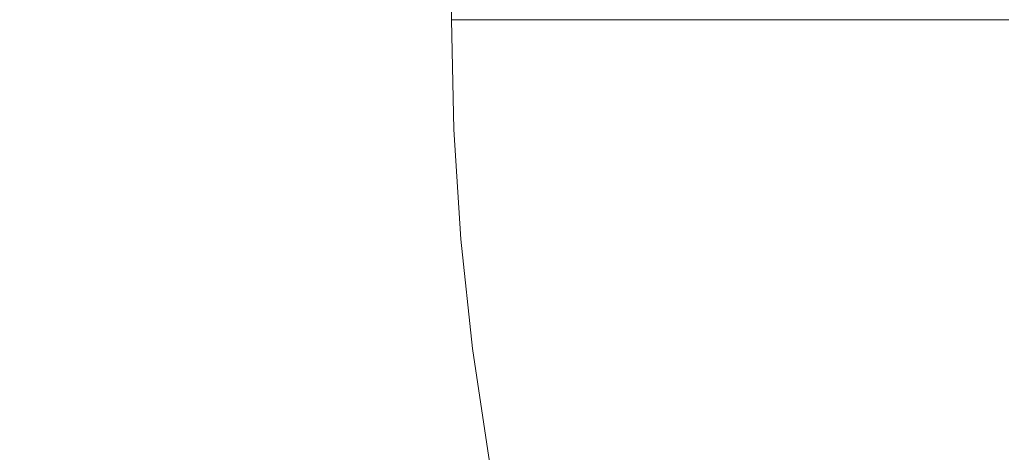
# Model space of a CAD drawing. Header units: centimetres. Extents: x -26.3 to 27.5, y 4.2 to 67.9.
# Tile 118 of 256: x -8.3366 to -8.2225, y 4.6501 to 4.7002. Entities that reach past the tile are written whole.
import ezdxf

# ---------------------------------------------------------------- set-up
doc = ezdxf.new("R2010")
doc.units = ezdxf.units.CM
doc.header["$LTSCALE"] = 2.54
doc.layers.add('Lucido design-1', color=7, linetype='Continuous')

# ---------------------------------------------------------------- blocks, each defined once
blk = doc.blocks.new('Gruppo-2-1')
at = {"color": 7, "linetype": 'Continuous', "lineweight": 9}
for points in [[(-25.98654, 5.90021, -1111.01416), (-25.98654, 4.30021, -1111.01416), (27.11346, 4.30021, -1111.01416), (27.11346, 5.90021, -1111.01416)], [(-25.98654, 5.90021, -1147.11416), (-25.98654, 4.30021, -1147.11416), (27.11346, 4.30021, -1147.11416), (27.11346, 5.90021, -1147.11416)]]:
    blk.add_3dface(points, dxfattribs=at)
for points, invisible_edges in [([(-25.98654, 4.30021, -1111.81416), (-25.98654, 5.90021, -1111.81416), (-8.28654, 5.90021, -1111.81416), (-8.28654, 4.70021, -1111.81416)], 8), ([(-25.98654, 4.30021, -1147.91416), (-25.98654, 5.90021, -1147.91416), (-8.28654, 5.90021, -1147.91416), (-8.28654, 4.70021, -1147.91416)], 8), ([(-8.28654, 4.70021, -1111.81416), (-8.28627, 4.68748, -1111.81416), (-25.98654, 4.30021, -1111.81416)], 10), ([(-8.28654, 4.70021, -1147.91416), (-8.28627, 4.68748, -1147.91416), (-25.98654, 4.30021, -1147.91416)], 10), ([(-8.28627, 4.68748, -1111.81416), (-8.28654, 4.70021, -1111.81416), (-8.28457, 4.70021, -1111.81412)], 8), ([(-8.28627, 4.68748, -1147.91416), (-8.28654, 4.70021, -1147.91416), (-8.28457, 4.70021, -1147.91412)], 8), ([(-8.28457, 4.70021, -1111.81412), (-8.28218, 4.70021, -1111.81407), (-8.28191, 4.68766, -1111.81407), (-8.28627, 4.68748, -1111.81416)], 14), ([(-8.28457, 4.70021, -1147.91412), (-8.28218, 4.70021, -1147.91407), (-8.28191, 4.68766, -1147.91407), (-8.28627, 4.68748, -1147.91416)], 14), ([(-8.28191, 4.68766, -1111.81407), (-8.28218, 4.70021, -1111.81407), (-8.28058, 4.70021, -1111.81397)], 9), ([(-8.28191, 4.68766, -1147.91407), (-8.28218, 4.70021, -1147.91407), (-8.28058, 4.70021, -1147.91397)], 9), ([(-8.28058, 4.70021, -1111.81397), (-8.27805, 4.70021, -1111.8138), (-8.27778, 4.68784, -1111.8138), (-8.28191, 4.68766, -1111.81407)], 14), ([(-8.28058, 4.70021, -1147.91397), (-8.27805, 4.70021, -1147.9138), (-8.27778, 4.68784, -1147.9138), (-8.28191, 4.68766, -1147.91407)], 14), ([(-8.27778, 4.68784, -1111.8138), (-8.27805, 4.70021, -1111.8138), (-8.27659, 4.70021, -1111.81365)], 9), ([(-8.27778, 4.68784, -1147.9138), (-8.27805, 4.70021, -1147.9138), (-8.27659, 4.70021, -1147.91365)], 9), ([(-8.27659, 4.70021, -1111.81365), (-8.27393, 4.70021, -1111.81337), (-8.27367, 4.68801, -1111.81337), (-8.27778, 4.68784, -1111.8138)], 14), ([(-8.27659, 4.70021, -1147.91365), (-8.27393, 4.70021, -1147.91337), (-8.27367, 4.68801, -1147.91337), (-8.27778, 4.68784, -1147.9138)], 14), ([(-8.27367, 4.68801, -1111.81337), (-8.27393, 4.70021, -1111.81337), (-8.27262, 4.70021, -1111.81317)], 9), ([(-8.27367, 4.68801, -1147.91337), (-8.27393, 4.70021, -1147.91337), (-8.27262, 4.70021, -1147.91317)], 9), ([(-8.27262, 4.70021, -1111.81317), (-8.26984, 4.70021, -1111.81276), (-8.26959, 4.68819, -1111.81276), (-8.27367, 4.68801, -1111.81337)], 14), ([(-8.27262, 4.70021, -1147.91317), (-8.26984, 4.70021, -1147.91276), (-8.26959, 4.68819, -1147.91276), (-8.27367, 4.68801, -1147.91337)], 14), ([(-8.26959, 4.68819, -1111.81276), (-8.26984, 4.70021, -1111.81276), (-8.26866, 4.70021, -1111.81254)], 9), ([(-8.26959, 4.68819, -1147.91276), (-8.26984, 4.70021, -1147.91276), (-8.26866, 4.70021, -1147.91254)], 9), ([(-8.26866, 4.70021, -1111.81254), (-8.26578, 4.70021, -1111.81199), (-8.26553, 4.68836, -1111.81199), (-8.26959, 4.68819, -1111.81276)], 14), ([(-8.26866, 4.70021, -1147.91254), (-8.26578, 4.70021, -1147.91199), (-8.26553, 4.68836, -1147.91199), (-8.26959, 4.68819, -1147.91276)], 14), ([(-8.26553, 4.68836, -1111.81199), (-8.26578, 4.70021, -1111.81199), (-8.26473, 4.70021, -1111.81174)], 9), ([(-8.26553, 4.68836, -1147.91199), (-8.26578, 4.70021, -1147.91199), (-8.26473, 4.70021, -1147.91174)], 9), ([(-8.26473, 4.70021, -1111.81174), (-8.26177, 4.70021, -1111.81105), (-8.26152, 4.68853, -1111.81105), (-8.26553, 4.68836, -1111.81199)], 14), ([(-8.26473, 4.70021, -1147.91174), (-8.26177, 4.70021, -1147.91105), (-8.26152, 4.68853, -1147.91105), (-8.26553, 4.68836, -1147.91199)], 14), ([(-8.26152, 4.68853, -1111.81105), (-8.26177, 4.70021, -1111.81105), (-8.26083, 4.70021, -1111.81079)], 9), ([(-8.26152, 4.68853, -1147.91105), (-8.26177, 4.70021, -1147.91105), (-8.26083, 4.70021, -1147.91079)], 9), ([(-8.26083, 4.70021, -1111.81079), (-8.25779, 4.70021, -1111.80994), (-8.25755, 4.6887, -1111.80994), (-8.26152, 4.68853, -1111.81105)], 14), ([(-8.26083, 4.70021, -1147.91079), (-8.25779, 4.70021, -1147.90994), (-8.25755, 4.6887, -1147.90994), (-8.26152, 4.68853, -1147.91105)], 14), ([(-8.25755, 4.6887, -1111.80994), (-8.25779, 4.70021, -1111.80994), (-8.25696, 4.70021, -1111.80968)], 9), ([(-8.25755, 4.6887, -1147.90994), (-8.25779, 4.70021, -1147.90994), (-8.25696, 4.70021, -1147.90968)], 9), ([(-8.25696, 4.70021, -1111.80968), (-8.25387, 4.70021, -1111.80868), (-8.25363, 4.68887, -1111.80868), (-8.25755, 4.6887, -1111.80994)], 14), ([(-8.25696, 4.70021, -1147.90968), (-8.25387, 4.70021, -1147.90868), (-8.25363, 4.68887, -1147.90868), (-8.25755, 4.6887, -1147.90994)], 14), ([(-8.25363, 4.68887, -1111.80868), (-8.25387, 4.70021, -1111.80868), (-8.25314, 4.70021, -1111.80841)], 9), ([(-8.25363, 4.68887, -1147.90868), (-8.25387, 4.70021, -1147.90868), (-8.25314, 4.70021, -1147.90841)], 9), ([(-8.25314, 4.70021, -1111.80841), (-8.25001, 4.70021, -1111.80725), (-8.24977, 4.68903, -1111.80725), (-8.25363, 4.68887, -1111.80868)], 14), ([(-8.25314, 4.70021, -1147.90841), (-8.25001, 4.70021, -1147.90725), (-8.24977, 4.68903, -1147.90725), (-8.25363, 4.68887, -1147.90868)], 14), ([(-8.24977, 4.68903, -1111.80725), (-8.25001, 4.70021, -1111.80725), (-8.24937, 4.70021, -1111.80699)], 9), ([(-8.24977, 4.68903, -1147.90725), (-8.25001, 4.70021, -1147.90725), (-8.24937, 4.70021, -1147.90699)], 9), ([(-8.24937, 4.70021, -1111.80699), (-8.24621, 4.70021, -1111.80567), (-8.24598, 4.68919, -1111.80567), (-8.24977, 4.68903, -1111.80725)], 14), ([(-8.24937, 4.70021, -1147.90699), (-8.24621, 4.70021, -1147.90567), (-8.24598, 4.68919, -1147.90567), (-8.24977, 4.68903, -1147.90725)], 14), ([(-8.24598, 4.68919, -1111.80567), (-8.24621, 4.70021, -1111.80567), (-8.24565, 4.70021, -1111.80541)], 9), ([(-8.24598, 4.68919, -1147.90567), (-8.24621, 4.70021, -1147.90567), (-8.24565, 4.70021, -1147.90541)], 9), ([(-8.24565, 4.70021, -1111.80541), (-8.24249, 4.70021, -1111.80394), (-8.24226, 4.68935, -1111.80394), (-8.24598, 4.68919, -1111.80567)], 14), ([(-8.24565, 4.70021, -1147.90541), (-8.24249, 4.70021, -1147.90394), (-8.24226, 4.68935, -1147.90394), (-8.24598, 4.68919, -1147.90567)], 14), ([(-8.24226, 4.68935, -1111.80394), (-8.24249, 4.70021, -1111.80394), (-8.24199, 4.70021, -1111.80368)], 9), ([(-8.24226, 4.68935, -1147.90394), (-8.24249, 4.70021, -1147.90394), (-8.24199, 4.70021, -1147.90368)], 9), ([(-8.24199, 4.70021, -1111.80368), (-8.23884, 4.70021, -1111.80206), (-8.23861, 4.6895, -1111.80206), (-8.24226, 4.68935, -1111.80394)], 14), ([(-8.24199, 4.70021, -1147.90368), (-8.23884, 4.70021, -1147.90206), (-8.23861, 4.6895, -1147.90206), (-8.24226, 4.68935, -1147.90394)], 14), ([(-8.23861, 4.6895, -1111.80206), (-8.23884, 4.70021, -1111.80206), (-8.23841, 4.70021, -1111.80181)], 9), ([(-8.23861, 4.6895, -1147.90206), (-8.23884, 4.70021, -1147.90206), (-8.23841, 4.70021, -1147.90181)], 9), ([(-8.23841, 4.70021, -1111.80181), (-8.23528, 4.70021, -1111.80003), (-8.23505, 4.68966, -1111.80003), (-8.23861, 4.6895, -1111.80206)], 14), ([(-8.23841, 4.70021, -1147.90181), (-8.23528, 4.70021, -1147.90003), (-8.23505, 4.68966, -1147.90003), (-8.23861, 4.6895, -1147.90206)], 14), ([(-8.23505, 4.68966, -1111.80003), (-8.23528, 4.70021, -1111.80003), (-8.2349, 4.70021, -1111.79979)], 9), ([(-8.23505, 4.68966, -1147.90003), (-8.23528, 4.70021, -1147.90003), (-8.2349, 4.70021, -1147.89979)], 9), ([(-8.2349, 4.70021, -1111.79979), (-8.2318, 4.70021, -1111.79785), (-8.23158, 4.6898, -1111.79785), (-8.23505, 4.68966, -1111.80003)], 14), ([(-8.2349, 4.70021, -1147.89979), (-8.2318, 4.70021, -1147.89785), (-8.23158, 4.6898, -1147.89785), (-8.23505, 4.68966, -1147.90003)], 14), ([(-8.23158, 4.6898, -1111.79785), (-8.2318, 4.70021, -1111.79785), (-8.23147, 4.70021, -1111.79763)], 9), ([(-8.23158, 4.6898, -1147.89785), (-8.2318, 4.70021, -1147.89785), (-8.23147, 4.70021, -1147.89763)], 9), ([(-8.23147, 4.70021, -1111.79763), (-8.22842, 4.70021, -1111.79554), (-8.2282, 4.68995, -1111.79554), (-8.23158, 4.6898, -1111.79785)], 14), ([(-8.23147, 4.70021, -1147.89763), (-8.22842, 4.70021, -1147.89554), (-8.2282, 4.68995, -1147.89554), (-8.23158, 4.6898, -1147.89785)], 14), ([(-8.2282, 4.68995, -1111.79554), (-8.22842, 4.70021, -1111.79554), (-8.22813, 4.70021, -1111.79532)], 9), ([(-8.2282, 4.68995, -1147.89554), (-8.22842, 4.70021, -1147.89554), (-8.22813, 4.70021, -1147.89532)], 9), ([(-8.22813, 4.70021, -1111.79532), (-8.22514, 4.70021, -1111.7931), (-8.22493, 4.69009, -1111.7931), (-8.2282, 4.68995, -1111.79554)], 14), ([(-8.22813, 4.70021, -1147.89532), (-8.22514, 4.70021, -1147.8931), (-8.22493, 4.69009, -1147.8931), (-8.2282, 4.68995, -1147.89554)], 14), ([(-8.22493, 4.69009, -1111.7931), (-8.22514, 4.70021, -1111.7931), (-8.22483, 4.70021, -1111.79285)], 9), ([(-8.22493, 4.69009, -1147.8931), (-8.22514, 4.70021, -1147.8931), (-8.22483, 4.70021, -1147.89285)], 9), ([(-8.22483, 4.70021, -1111.79285), (-8.22197, 4.70021, -1111.79052), (-8.22176, 4.69022, -1111.79052), (-8.22493, 4.69009, -1111.7931)], 14), ([(-8.22483, 4.70021, -1147.89285), (-8.22197, 4.70021, -1147.89052), (-8.22176, 4.69022, -1147.89052), (-8.22493, 4.69009, -1147.8931)], 14), ([(-8.24528, 4.67819, -1111.80567), (-8.24598, 4.68919, -1111.80567), (-8.24226, 4.68935, -1111.80394), (-8.24157, 4.67851, -1111.80394)], 15), ([(-8.24528, 4.67819, -1147.90567), (-8.24598, 4.68919, -1147.90567), (-8.24226, 4.68935, -1147.90394), (-8.24157, 4.67851, -1147.90394)], 15), ([(-8.24157, 4.67851, -1111.80394), (-8.24226, 4.68935, -1111.80394), (-8.23861, 4.6895, -1111.80206), (-8.23793, 4.67882, -1111.80206)], 15), ([(-8.24157, 4.67851, -1147.90394), (-8.24226, 4.68935, -1147.90394), (-8.23861, 4.6895, -1147.90206), (-8.23793, 4.67882, -1147.90206)], 15), ([(-8.23793, 4.67882, -1111.80206), (-8.23861, 4.6895, -1111.80206), (-8.23505, 4.68966, -1111.80003), (-8.23438, 4.67912, -1111.80003)], 15), ([(-8.23793, 4.67882, -1147.90206), (-8.23861, 4.6895, -1147.90206), (-8.23505, 4.68966, -1147.90003), (-8.23438, 4.67912, -1147.90003)], 15), ([(-8.23438, 4.67912, -1111.80003), (-8.23505, 4.68966, -1111.80003), (-8.23158, 4.6898, -1111.79785), (-8.23092, 4.67941, -1111.79785)], 15), ([(-8.23438, 4.67912, -1147.90003), (-8.23505, 4.68966, -1147.90003), (-8.23158, 4.6898, -1147.89785), (-8.23092, 4.67941, -1147.89785)], 15), ([(-8.23092, 4.67941, -1111.79785), (-8.23158, 4.6898, -1111.79785), (-8.2282, 4.68995, -1111.79554), (-8.22755, 4.6797, -1111.79554)], 15), ([(-8.23092, 4.67941, -1147.89785), (-8.23158, 4.6898, -1147.89785), (-8.2282, 4.68995, -1147.89554), (-8.22755, 4.6797, -1147.89554)], 15), ([(-8.22755, 4.6797, -1111.79554), (-8.2282, 4.68995, -1111.79554), (-8.22493, 4.69009, -1111.7931), (-8.22428, 4.67998, -1111.7931)], 15), ([(-8.22755, 4.6797, -1147.89554), (-8.2282, 4.68995, -1147.89554), (-8.22493, 4.69009, -1147.8931), (-8.22428, 4.67998, -1147.8931)], 15), ([(-8.22428, 4.67998, -1111.7931), (-8.22493, 4.69009, -1111.7931), (-8.22176, 4.69022, -1111.79052), (-8.22112, 4.68025, -1111.79052)], 15), ([(-8.22428, 4.67998, -1147.8931), (-8.22493, 4.69009, -1147.8931), (-8.22176, 4.69022, -1147.89052), (-8.22112, 4.68025, -1147.89052)], 15), ([(-8.2729, 4.67584, -1111.81337), (-8.27367, 4.68801, -1111.81337), (-8.26959, 4.68819, -1111.81276), (-8.26882, 4.67619, -1111.81276)], 15), ([(-8.2729, 4.67584, -1147.91337), (-8.27367, 4.68801, -1147.91337), (-8.26959, 4.68819, -1147.91276), (-8.26882, 4.67619, -1147.91276)], 15), ([(-8.26882, 4.67619, -1111.81276), (-8.26959, 4.68819, -1111.81276), (-8.26553, 4.68836, -1111.81199), (-8.26478, 4.67653, -1111.81199)], 15), ([(-8.26882, 4.67619, -1147.91276), (-8.26959, 4.68819, -1147.91276), (-8.26553, 4.68836, -1147.91199), (-8.26478, 4.67653, -1147.91199)], 15), ([(-8.26478, 4.67653, -1111.81199), (-8.26553, 4.68836, -1111.81199), (-8.26152, 4.68853, -1111.81105), (-8.26077, 4.67687, -1111.81105)], 15), ([(-8.26478, 4.67653, -1147.91199), (-8.26553, 4.68836, -1147.91199), (-8.26152, 4.68853, -1147.91105), (-8.26077, 4.67687, -1147.91105)], 15), ([(-8.26077, 4.67687, -1111.81105), (-8.26152, 4.68853, -1111.81105), (-8.25755, 4.6887, -1111.80994), (-8.25682, 4.67721, -1111.80994)], 15), ([(-8.26077, 4.67687, -1147.91105), (-8.26152, 4.68853, -1147.91105), (-8.25755, 4.6887, -1147.90994), (-8.25682, 4.67721, -1147.90994)], 15), ([(-8.25682, 4.67721, -1111.80994), (-8.25755, 4.6887, -1111.80994), (-8.25363, 4.68887, -1111.80868), (-8.25291, 4.67754, -1111.80868)], 15), ([(-8.25682, 4.67721, -1147.90994), (-8.25755, 4.6887, -1147.90994), (-8.25363, 4.68887, -1147.90868), (-8.25291, 4.67754, -1147.90868)], 15), ([(-8.25291, 4.67754, -1111.80868), (-8.25363, 4.68887, -1111.80868), (-8.24977, 4.68903, -1111.80725), (-8.24906, 4.67787, -1111.80725)], 15), ([(-8.25291, 4.67754, -1147.90868), (-8.25363, 4.68887, -1147.90868), (-8.24977, 4.68903, -1147.90725), (-8.24906, 4.67787, -1147.90725)], 15), ([(-8.24906, 4.67787, -1111.80725), (-8.24977, 4.68903, -1111.80725), (-8.24598, 4.68919, -1111.80567), (-8.24528, 4.67819, -1111.80567)], 15), ([(-8.24906, 4.67787, -1147.90725), (-8.24977, 4.68903, -1147.90725), (-8.24598, 4.68919, -1147.90567), (-8.24528, 4.67819, -1147.90567)], 15), ([(-8.28627, 4.68748, -1111.81416), (-8.28546, 4.67477, -1111.81416), (-25.98654, 4.30021, -1111.81416)], 10), ([(-25.98654, 4.30021, -1147.91416), (-8.28627, 4.68748, -1147.91416), (-8.28546, 4.67477, -1147.91416)], 9), ([(-8.28546, 4.67477, -1111.81416), (-8.28627, 4.68748, -1111.81416), (-8.28191, 4.68766, -1111.81407), (-8.28111, 4.67514, -1111.81407)], 14), ([(-8.28546, 4.67477, -1147.91416), (-8.28627, 4.68748, -1147.91416), (-8.28191, 4.68766, -1147.91407), (-8.28111, 4.67514, -1147.91407)], 14), ([(-8.28111, 4.67514, -1111.81407), (-8.28191, 4.68766, -1111.81407), (-8.27778, 4.68784, -1111.8138), (-8.27699, 4.67549, -1111.8138)], 15), ([(-8.28111, 4.67514, -1147.91407), (-8.28191, 4.68766, -1147.91407), (-8.27778, 4.68784, -1147.9138), (-8.27699, 4.67549, -1147.9138)], 15), ([(-8.27699, 4.67549, -1111.8138), (-8.27778, 4.68784, -1111.8138), (-8.27367, 4.68801, -1111.81337), (-8.2729, 4.67584, -1111.81337)], 15), ([(-8.27699, 4.67549, -1147.9138), (-8.27778, 4.68784, -1147.9138), (-8.27367, 4.68801, -1147.91337), (-8.2729, 4.67584, -1147.91337)], 15), ([(-8.22321, 4.6699, -1111.7931), (-8.22428, 4.67998, -1111.7931), (-8.22112, 4.68025, -1111.79052), (-8.22006, 4.67031, -1111.79052)], 15), ([(-8.22321, 4.6699, -1147.8931), (-8.22428, 4.67998, -1147.8931), (-8.22112, 4.68025, -1147.89052), (-8.22006, 4.67031, -1147.89052)], 15), ([(-8.2368, 4.66816, -1111.80206), (-8.23793, 4.67882, -1111.80206), (-8.23438, 4.67912, -1111.80003), (-8.23326, 4.66862, -1111.80003)], 15), ([(-8.2368, 4.66816, -1147.90206), (-8.23793, 4.67882, -1147.90206), (-8.23438, 4.67912, -1147.90003), (-8.23326, 4.66862, -1147.90003)], 15), ([(-8.23326, 4.66862, -1111.80003), (-8.23438, 4.67912, -1111.80003), (-8.23092, 4.67941, -1111.79785), (-8.22981, 4.66906, -1111.79785)], 15), ([(-8.23326, 4.66862, -1147.90003), (-8.23438, 4.67912, -1147.90003), (-8.23092, 4.67941, -1147.89785), (-8.22981, 4.66906, -1147.89785)], 15), ([(-8.22981, 4.66906, -1111.79785), (-8.23092, 4.67941, -1111.79785), (-8.22755, 4.6797, -1111.79554), (-8.22646, 4.66949, -1111.79554)], 15), ([(-8.22981, 4.66906, -1147.89785), (-8.23092, 4.67941, -1147.89785), (-8.22755, 4.6797, -1147.89554), (-8.22646, 4.66949, -1147.89554)], 15), ([(-8.22646, 4.66949, -1111.79554), (-8.22755, 4.6797, -1111.79554), (-8.22428, 4.67998, -1111.7931), (-8.22321, 4.6699, -1111.7931)], 15), ([(-8.22646, 4.66949, -1147.89554), (-8.22755, 4.6797, -1147.89554), (-8.22428, 4.67998, -1147.8931), (-8.22321, 4.6699, -1147.8931)], 15), ([(-8.25171, 4.66626, -1111.80868), (-8.25291, 4.67754, -1111.80868), (-8.24906, 4.67787, -1111.80725), (-8.24788, 4.66675, -1111.80725)], 15), ([(-8.25171, 4.66626, -1147.90868), (-8.25291, 4.67754, -1147.90868), (-8.24906, 4.67787, -1147.90725), (-8.24788, 4.66675, -1147.90725)], 15), ([(-8.24788, 4.66675, -1111.80725), (-8.24906, 4.67787, -1111.80725), (-8.24528, 4.67819, -1111.80567), (-8.24411, 4.66723, -1111.80567)], 15), ([(-8.24788, 4.66675, -1147.90725), (-8.24906, 4.67787, -1147.90725), (-8.24528, 4.67819, -1147.90567), (-8.24411, 4.66723, -1147.90567)], 15), ([(-8.24411, 4.66723, -1111.80567), (-8.24528, 4.67819, -1111.80567), (-8.24157, 4.67851, -1111.80394), (-8.24042, 4.6677, -1111.80394)], 15), ([(-8.24411, 4.66723, -1147.90567), (-8.24528, 4.67819, -1147.90567), (-8.24157, 4.67851, -1147.90394), (-8.24042, 4.6677, -1147.90394)], 15), ([(-8.24042, 4.6677, -1111.80394), (-8.24157, 4.67851, -1111.80394), (-8.23793, 4.67882, -1111.80206), (-8.2368, 4.66816, -1111.80206)], 15), ([(-8.24042, 4.6677, -1147.90394), (-8.24157, 4.67851, -1147.90394), (-8.23793, 4.67882, -1147.90206), (-8.2368, 4.66816, -1147.90206)], 15), ([(-8.26352, 4.66474, -1111.81199), (-8.26478, 4.67653, -1111.81199), (-8.26077, 4.67687, -1111.81105), (-8.25954, 4.66525, -1111.81105)], 15), ([(-8.26352, 4.66474, -1147.91199), (-8.26478, 4.67653, -1147.91199), (-8.26077, 4.67687, -1147.91105), (-8.25954, 4.66525, -1147.91105)], 15), ([(-8.25954, 4.66525, -1111.81105), (-8.26077, 4.67687, -1111.81105), (-8.25682, 4.67721, -1111.80994), (-8.2556, 4.66576, -1111.80994)], 15), ([(-8.25954, 4.66525, -1147.91105), (-8.26077, 4.67687, -1147.91105), (-8.25682, 4.67721, -1147.90994), (-8.2556, 4.66576, -1147.90994)], 15), ([(-8.2556, 4.66576, -1111.80994), (-8.25682, 4.67721, -1111.80994), (-8.25291, 4.67754, -1111.80868), (-8.25171, 4.66626, -1111.80868)], 15), ([(-8.2556, 4.66576, -1147.90994), (-8.25682, 4.67721, -1147.90994), (-8.25291, 4.67754, -1147.90868), (-8.25171, 4.66626, -1147.90868)], 15), ([(-8.27568, 4.66319, -1111.8138), (-8.27699, 4.67549, -1111.8138), (-8.2729, 4.67584, -1111.81337), (-8.2716, 4.66371, -1111.81337)], 15), ([(-8.27568, 4.66319, -1147.9138), (-8.27699, 4.67549, -1147.9138), (-8.2729, 4.67584, -1147.91337), (-8.2716, 4.66371, -1147.91337)], 15), ([(-8.2716, 4.66371, -1111.81337), (-8.2729, 4.67584, -1111.81337), (-8.26882, 4.67619, -1111.81276), (-8.26755, 4.66423, -1111.81276)], 15), ([(-8.2716, 4.66371, -1147.91337), (-8.2729, 4.67584, -1147.91337), (-8.26882, 4.67619, -1147.91276), (-8.26755, 4.66423, -1147.91276)], 15), ([(-8.26755, 4.66423, -1111.81276), (-8.26882, 4.67619, -1111.81276), (-8.26478, 4.67653, -1111.81199), (-8.26352, 4.66474, -1111.81199)], 15), ([(-8.26755, 4.66423, -1147.91276), (-8.26882, 4.67619, -1147.91276), (-8.26478, 4.67653, -1147.91199), (-8.26352, 4.66474, -1147.91199)], 15), ([(-8.28546, 4.67477, -1111.81416), (-8.28411, 4.66211, -1111.81416), (-25.98654, 4.30021, -1111.81416)], 10), ([(-8.28546, 4.67477, -1147.91416), (-8.28411, 4.66211, -1147.91416), (-25.98654, 4.30021, -1147.91416)], 10), ([(-8.28411, 4.66211, -1111.81416), (-8.28546, 4.67477, -1111.81416), (-8.28111, 4.67514, -1111.81407), (-8.27978, 4.66266, -1111.81407)], 14), ([(-8.28411, 4.66211, -1147.91416), (-8.28546, 4.67477, -1147.91416), (-8.28111, 4.67514, -1147.91407), (-8.27978, 4.66266, -1147.91407)], 14), ([(-8.27978, 4.66266, -1111.81407), (-8.28111, 4.67514, -1111.81407), (-8.27699, 4.67549, -1111.8138), (-8.27568, 4.66319, -1111.8138)], 15), ([(-8.27978, 4.66266, -1147.91407), (-8.28111, 4.67514, -1147.91407), (-8.27699, 4.67549, -1147.9138), (-8.27568, 4.66319, -1147.9138)], 15), ([(-8.22494, 4.65933, -1111.79554), (-8.22646, 4.66949, -1111.79554), (-8.22321, 4.6699, -1111.7931), (-8.22171, 4.65989, -1111.7931)], 15), ([(-8.22494, 4.65933, -1147.89554), (-8.22646, 4.66949, -1147.89554), (-8.22321, 4.6699, -1147.8931), (-8.22171, 4.65989, -1147.8931)], 15), ([(-8.22171, 4.65989, -1111.7931), (-8.22321, 4.6699, -1111.7931), (-8.22006, 4.67031, -1111.79052), (-8.21858, 4.66042, -1111.79052)], 15), ([(-8.22171, 4.65989, -1147.8931), (-8.22321, 4.6699, -1147.8931), (-8.22006, 4.67031, -1147.89052), (-8.21858, 4.66042, -1147.89052)], 15), ([(-8.2317, 4.65817, -1111.80003), (-8.23326, 4.66862, -1111.80003), (-8.22981, 4.66906, -1111.79785), (-8.22827, 4.65876, -1111.79785)], 15), ([(-8.2317, 4.65817, -1147.90003), (-8.23326, 4.66862, -1147.90003), (-8.22981, 4.66906, -1147.89785), (-8.22827, 4.65876, -1147.89785)], 15), ([(-8.22827, 4.65876, -1111.79785), (-8.22981, 4.66906, -1111.79785), (-8.22646, 4.66949, -1111.79554), (-8.22494, 4.65933, -1111.79554)], 15), ([(-8.22827, 4.65876, -1147.89785), (-8.22981, 4.66906, -1147.89785), (-8.22646, 4.66949, -1147.89554), (-8.22494, 4.65933, -1147.89554)], 15), ([(-8.24248, 4.65633, -1111.80567), (-8.24411, 4.66723, -1111.80567), (-8.24042, 4.6677, -1111.80394), (-8.23881, 4.65696, -1111.80394)], 15), ([(-8.24248, 4.65633, -1147.90567), (-8.24411, 4.66723, -1147.90567), (-8.24042, 4.6677, -1147.90394), (-8.23881, 4.65696, -1147.90394)], 15), ([(-8.23881, 4.65696, -1111.80394), (-8.24042, 4.6677, -1111.80394), (-8.2368, 4.66816, -1111.80206), (-8.23521, 4.65757, -1111.80206)], 15), ([(-8.23881, 4.65696, -1147.90394), (-8.24042, 4.6677, -1147.90394), (-8.2368, 4.66816, -1147.90206), (-8.23521, 4.65757, -1147.90206)], 15), ([(-8.23521, 4.65757, -1111.80206), (-8.2368, 4.66816, -1111.80206), (-8.23326, 4.66862, -1111.80003), (-8.2317, 4.65817, -1111.80003)], 15), ([(-8.23521, 4.65757, -1147.90206), (-8.2368, 4.66816, -1147.90206), (-8.23326, 4.66862, -1147.90003), (-8.2317, 4.65817, -1147.90003)], 15), ([(-8.25003, 4.65503, -1111.80868), (-8.25171, 4.66626, -1111.80868), (-8.24788, 4.66675, -1111.80725), (-8.24622, 4.65568, -1111.80725)], 15), ([(-8.25003, 4.65503, -1147.90868), (-8.25171, 4.66626, -1147.90868), (-8.24788, 4.66675, -1147.90725), (-8.24622, 4.65568, -1147.90725)], 15), ([(-8.24622, 4.65568, -1111.80725), (-8.24788, 4.66675, -1111.80725), (-8.24411, 4.66723, -1111.80567), (-8.24248, 4.65633, -1111.80567)], 15), ([(-8.24622, 4.65568, -1147.90725), (-8.24788, 4.66675, -1147.90725), (-8.24411, 4.66723, -1147.90567), (-8.24248, 4.65633, -1147.90567)], 15), ([(-8.25781, 4.6537, -1111.81105), (-8.25954, 4.66525, -1111.81105), (-8.2556, 4.66576, -1111.80994), (-8.25389, 4.65437, -1111.80994)], 15), ([(-8.25781, 4.6537, -1147.91105), (-8.25954, 4.66525, -1147.91105), (-8.2556, 4.66576, -1147.90994), (-8.25389, 4.65437, -1147.90994)], 15), ([(-8.25389, 4.65437, -1111.80994), (-8.2556, 4.66576, -1111.80994), (-8.25171, 4.66626, -1111.80868), (-8.25003, 4.65503, -1111.80868)], 15), ([(-8.25389, 4.65437, -1147.90994), (-8.2556, 4.66576, -1147.90994), (-8.25171, 4.66626, -1147.90868), (-8.25003, 4.65503, -1147.90868)], 15), ([(-8.2698, 4.65164, -1111.81337), (-8.2716, 4.66371, -1111.81337), (-8.26755, 4.66423, -1111.81276), (-8.26577, 4.65233, -1111.81276)], 15), ([(-8.2698, 4.65164, -1147.91337), (-8.2716, 4.66371, -1147.91337), (-8.26755, 4.66423, -1147.91276), (-8.26577, 4.65233, -1147.91276)], 15), ([(-8.26577, 4.65233, -1111.81276), (-8.26755, 4.66423, -1111.81276), (-8.26352, 4.66474, -1111.81199), (-8.26177, 4.65302, -1111.81199)], 15), ([(-8.26577, 4.65233, -1147.91276), (-8.26755, 4.66423, -1147.91276), (-8.26352, 4.66474, -1147.91199), (-8.26177, 4.65302, -1147.91199)], 15), ([(-8.26177, 4.65302, -1111.81199), (-8.26352, 4.66474, -1111.81199), (-8.25954, 4.66525, -1111.81105), (-8.25781, 4.6537, -1111.81105)], 15), ([(-8.26177, 4.65302, -1147.91199), (-8.26352, 4.66474, -1147.91199), (-8.25954, 4.66525, -1147.91105), (-8.25781, 4.6537, -1147.91105)], 15), ([(-8.27793, 4.65025, -1111.81407), (-8.27978, 4.66266, -1111.81407), (-8.27568, 4.66319, -1111.8138), (-8.27385, 4.65095, -1111.8138)], 15), ([(-8.27793, 4.65025, -1147.91407), (-8.27978, 4.66266, -1147.91407), (-8.27568, 4.66319, -1147.9138), (-8.27385, 4.65095, -1147.9138)], 15), ([(-8.27385, 4.65095, -1111.8138), (-8.27568, 4.66319, -1111.8138), (-8.2716, 4.66371, -1111.81337), (-8.2698, 4.65164, -1111.81337)], 15), ([(-8.27385, 4.65095, -1147.9138), (-8.27568, 4.66319, -1147.9138), (-8.2716, 4.66371, -1147.91337), (-8.2698, 4.65164, -1147.91337)], 15), ([(-25.98654, 4.30021, -1111.81416), (-8.28411, 4.66211, -1111.81416), (-8.28222, 4.64951, -1111.81416)], 9), ([(-25.98654, 4.30021, -1147.91416), (-8.28411, 4.66211, -1147.91416), (-8.28222, 4.64951, -1147.91416)], 9), ([(-8.28222, 4.64951, -1111.81416), (-8.28411, 4.66211, -1111.81416), (-8.27978, 4.66266, -1111.81407), (-8.27793, 4.65025, -1111.81407)], 14), ([(-8.28222, 4.64951, -1147.91416), (-8.28411, 4.66211, -1147.91416), (-8.27978, 4.66266, -1147.91407), (-8.27793, 4.65025, -1147.91407)], 14), ([(-8.22299, 4.64925, -1111.79554), (-8.22494, 4.65933, -1111.79554), (-8.22171, 4.65989, -1111.7931), (-8.21979, 4.64994, -1111.7931)], 15), ([(-8.22299, 4.64925, -1147.89554), (-8.22494, 4.65933, -1147.89554), (-8.22171, 4.65989, -1147.8931), (-8.21979, 4.64994, -1147.8931)], 15), ([(-8.22969, 4.64781, -1111.80003), (-8.2317, 4.65817, -1111.80003), (-8.22827, 4.65876, -1111.79785), (-8.2263, 4.64854, -1111.79785)], 15), ([(-8.22969, 4.64781, -1147.90003), (-8.2317, 4.65817, -1147.90003), (-8.22827, 4.65876, -1147.89785), (-8.2263, 4.64854, -1147.89785)], 15), ([(-8.2263, 4.64854, -1111.79785), (-8.22827, 4.65876, -1111.79785), (-8.22494, 4.65933, -1111.79554), (-8.22299, 4.64925, -1111.79554)], 15), ([(-8.2263, 4.64854, -1147.89785), (-8.22827, 4.65876, -1147.89785), (-8.22494, 4.65933, -1147.89554), (-8.22299, 4.64925, -1147.89554)], 15), ([(-8.23674, 4.64629, -1111.80394), (-8.23881, 4.65696, -1111.80394), (-8.23521, 4.65757, -1111.80206), (-8.23318, 4.64706, -1111.80206)], 15), ([(-8.23674, 4.64629, -1147.90394), (-8.23881, 4.65696, -1147.90394), (-8.23521, 4.65757, -1147.90206), (-8.23318, 4.64706, -1147.90206)], 15), ([(-8.23318, 4.64706, -1111.80206), (-8.23521, 4.65757, -1111.80206), (-8.2317, 4.65817, -1111.80003), (-8.22969, 4.64781, -1111.80003)], 15), ([(-8.23318, 4.64706, -1147.90206), (-8.23521, 4.65757, -1147.90206), (-8.2317, 4.65817, -1147.90003), (-8.22969, 4.64781, -1147.90003)], 15), ([(-8.2441, 4.6447, -1111.80725), (-8.24622, 4.65568, -1111.80725), (-8.24248, 4.65633, -1111.80567), (-8.24039, 4.6455, -1111.80567)], 15), ([(-8.2441, 4.6447, -1147.90725), (-8.24622, 4.65568, -1147.90725), (-8.24248, 4.65633, -1147.90567), (-8.24039, 4.6455, -1147.90567)], 15), ([(-8.24039, 4.6455, -1111.80567), (-8.24248, 4.65633, -1111.80567), (-8.23881, 4.65696, -1111.80394), (-8.23674, 4.64629, -1111.80394)], 15), ([(-8.24039, 4.6455, -1147.90567), (-8.24248, 4.65633, -1147.90567), (-8.23881, 4.65696, -1147.90394), (-8.23674, 4.64629, -1147.90394)], 15), ([(-8.24787, 4.64389, -1111.80868), (-8.25003, 4.65503, -1111.80868), (-8.24622, 4.65568, -1111.80725), (-8.2441, 4.6447, -1111.80725)], 15), ([(-8.24787, 4.64389, -1147.90868), (-8.25003, 4.65503, -1147.90868), (-8.24622, 4.65568, -1147.90725), (-8.2441, 4.6447, -1147.90725)], 15), ([(-8.25559, 4.64223, -1111.81105), (-8.25781, 4.6537, -1111.81105), (-8.25389, 4.65437, -1111.80994), (-8.2517, 4.64306, -1111.80994)], 15), ([(-8.25559, 4.64223, -1147.91105), (-8.25781, 4.6537, -1147.91105), (-8.25389, 4.65437, -1147.90994), (-8.2517, 4.64306, -1147.90994)], 15), ([(-8.2517, 4.64306, -1111.80994), (-8.25389, 4.65437, -1111.80994), (-8.25003, 4.65503, -1111.80868), (-8.24787, 4.64389, -1111.80868)], 15), ([(-8.2517, 4.64306, -1147.90994), (-8.25389, 4.65437, -1147.90994), (-8.25003, 4.65503, -1147.90868), (-8.24787, 4.64389, -1147.90868)], 15), ([(-8.26348, 4.64053, -1111.81276), (-8.26577, 4.65233, -1111.81276), (-8.26177, 4.65302, -1111.81199), (-8.25952, 4.64138, -1111.81199)], 15), ([(-8.26348, 4.64053, -1147.91276), (-8.26577, 4.65233, -1147.91276), (-8.26177, 4.65302, -1147.91199), (-8.25952, 4.64138, -1147.91199)], 15), ([(-8.25952, 4.64138, -1111.81199), (-8.26177, 4.65302, -1111.81199), (-8.25781, 4.6537, -1111.81105), (-8.25559, 4.64223, -1111.81105)], 15), ([(-8.25952, 4.64138, -1147.91199), (-8.26177, 4.65302, -1147.91199), (-8.25781, 4.6537, -1147.91105), (-8.25559, 4.64223, -1147.91105)], 15), ([(-8.2715, 4.6388, -1111.8138), (-8.27385, 4.65095, -1111.8138), (-8.2698, 4.65164, -1111.81337), (-8.26748, 4.63966, -1111.81337)], 15), ([(-8.2715, 4.6388, -1147.9138), (-8.27385, 4.65095, -1147.9138), (-8.2698, 4.65164, -1147.91337), (-8.26748, 4.63966, -1147.91337)], 15), ([(-8.26748, 4.63966, -1111.81337), (-8.2698, 4.65164, -1111.81337), (-8.26577, 4.65233, -1111.81276), (-8.26348, 4.64053, -1111.81276)], 15), ([(-8.26748, 4.63966, -1147.91337), (-8.2698, 4.65164, -1147.91337), (-8.26577, 4.65233, -1147.91276), (-8.26348, 4.64053, -1147.91276)], 15), ([(-8.27554, 4.63793, -1111.81407), (-8.27793, 4.65025, -1111.81407), (-8.27385, 4.65095, -1111.8138), (-8.2715, 4.6388, -1111.8138)], 15), ([(-8.27554, 4.63793, -1147.91407), (-8.27793, 4.65025, -1147.91407), (-8.27385, 4.65095, -1147.9138), (-8.2715, 4.6388, -1147.9138)], 15), ([(-8.2798, 4.63701, -1111.81416), (-8.28222, 4.64951, -1111.81416), (-8.27793, 4.65025, -1111.81407), (-8.27554, 4.63793, -1111.81407)], 14), ([(-8.2798, 4.63701, -1147.91416), (-8.28222, 4.64951, -1147.91416), (-8.27793, 4.65025, -1147.91407), (-8.27554, 4.63793, -1147.91407)], 14)]:
    blk.add_3dface(points, dxfattribs=dict(at, invisible_edges=invisible_edges))
blk = doc.blocks.new('Gruppo-3-1')
at = {"color": 7}
blk.add_blockref('Gruppo-2-1', (0, 0), dxfattribs=at)

msp = doc.modelspace()

# ---------------------------------------------------------------- block references
at = {"layer": 'Lucido design-1', "color": 7}
msp.add_blockref('Gruppo-3-1', (0, 0), dxfattribs=at)

doc.saveas('drawing.dxf')
